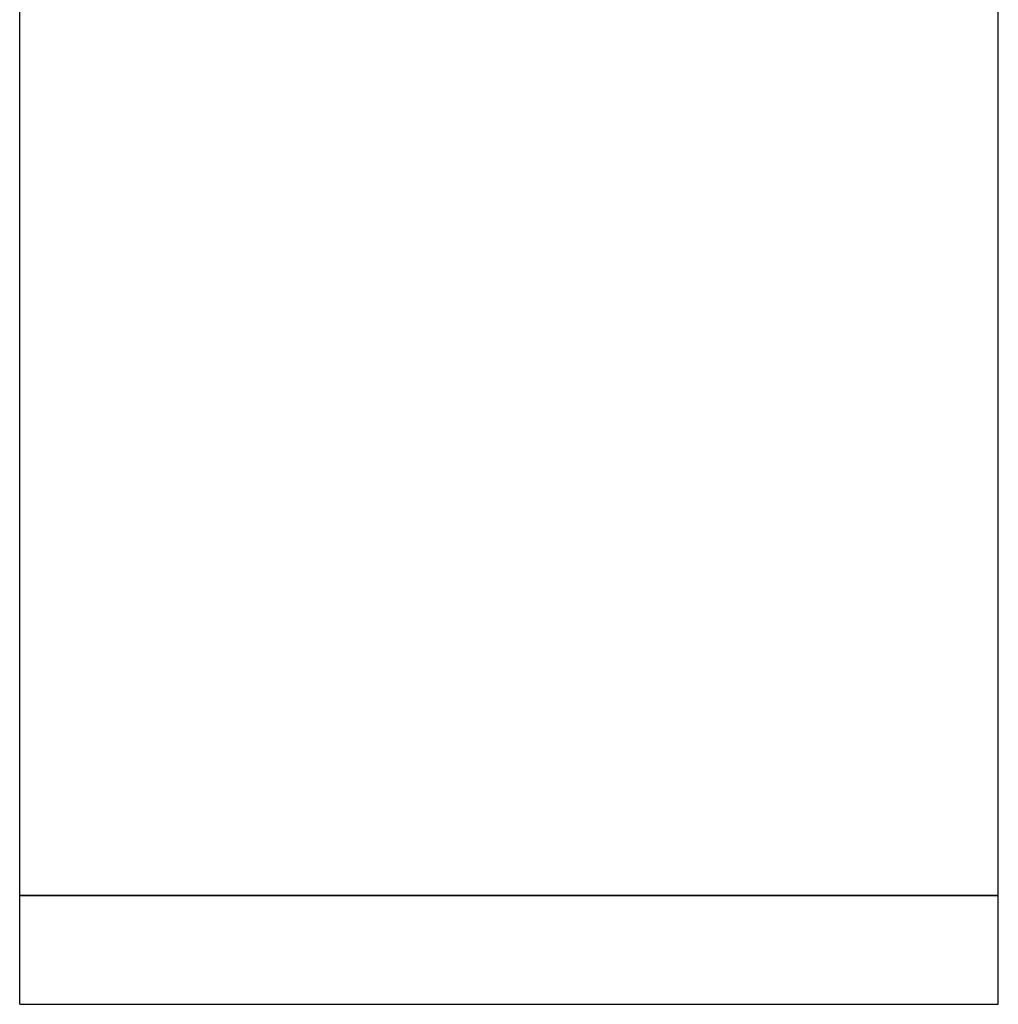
# Model space of a CAD drawing. Header units: millimetres. Extents: x 3935.343 to 3935.388, y 1757.192 to 1757.346.
# Tile 1 of 5: x 3935.343 to 3935.388, y 1757.192 to 1757.238. Entities that reach past the tile are written whole.
import ezdxf

# ---------------------------------------------------------------- set-up
doc = ezdxf.new("R2010")
doc.units = ezdxf.units.MM
doc.layers.add('SANINDUSA', color=3, linetype='Continuous')

msp = doc.modelspace()

# ---------------------------------------------------------------- linework, layer by layer
at = {"layer": 'SANINDUSA'}
for p, q in [((3935.342737, 1757.197467), (3935.342737, 1757.312467)), ((3935.387737, 1757.197467), (3935.387737, 1757.312467)), ((3935.387737, 1757.197467), (3935.342737, 1757.197467)), ((3935.342737, 1757.197467), (3935.365237, 1757.197467)), ((3935.342737, 1757.192467), (3935.342737, 1757.197467)), ((3935.365237, 1757.197467), (3935.387737, 1757.197467)), ((3935.387737, 1757.192467), (3935.387737, 1757.197467)), ((3935.342737, 1757.192467), (3935.387737, 1757.192467))]:
    msp.add_line(p, q, dxfattribs=at)

doc.saveas('drawing.dxf')
